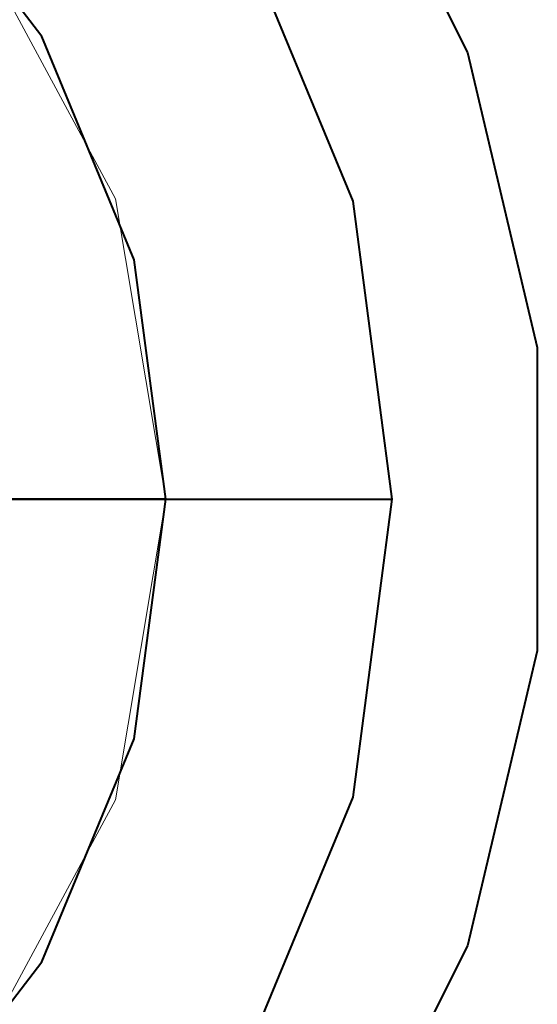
# Model space of a CAD drawing. Header units: millimetres. Extents: x 0 to 1189, y 0 to 841.
# Tile 17 of 53: x 570.18 to 572.3, y 271.04 to 275.06. Entities that reach past the tile are written whole.
import ezdxf

# ---------------------------------------------------------------- set-up
doc = ezdxf.new("R2010")
doc.units = ezdxf.units.MM
doc.layers.add('CONTEXT', color=7, linetype='Continuous', lineweight=18, true_color=0xa5a5a5)
doc.layers.add('REFRIG', color=7, linetype='Continuous', lineweight=40, true_color=0xc83c28)

msp = doc.modelspace()

# ---------------------------------------------------------------- linework, layer by layer
at = {"layer": 'CONTEXT'}
msp.add_lwpolyline([(570.78, 273.1), (570.5752, 274.3274), (569.983, 275.4217), (569.0675, 276.2645), (567.9279, 276.7643), (566.6879, 276.8671), (565.4816, 276.5616), (564.4399, 275.881), (563.6756, 274.8991), (563.2716, 273.7222), (563.2716, 272.4778), (563.6756, 271.3009), (564.4399, 270.319), (565.4816, 269.6384), (566.6879, 269.3329), (567.9279, 269.4357), (569.0675, 269.9355), (569.983, 270.7783), (570.5752, 271.8726), (570.78, 273.1)], dxfattribs=at)
at = {"layer": 'REFRIG'}
for points in [[(561.8098, 274.3301), (562.2334, 275.4939), (562.9139, 276.5286), (563.8148, 277.3785), (564.8873, 277.9978), (566.0738, 278.353), (567.3101, 278.425), (568.5298, 278.2099), (569.667, 277.7194), (570.6604, 276.9798), (571.4565, 276.0311), (572.0123, 274.9243), (572.2979, 273.7192), (572.2979, 272.4808), (572.0123, 271.2757), (571.4565, 270.1689)], [(562.296, 273.1), (562.4563, 274.3175), (562.9262, 275.452), (563.6738, 276.4262), (564.648, 277.1738), (565.7825, 277.6437), (567, 277.804), (568.2175, 277.6437), (569.352, 277.1738), (570.3262, 276.4262), (571.0738, 275.452), (571.5437, 274.3175), (571.704, 273.1), (571.5437, 271.8825), (571.0738, 270.748)], [(570.78, 273.1), (570.6512, 274.0783), (570.2736, 274.99), (569.6729, 275.7729), (568.89, 276.3736), (567.9783, 276.7512), (567, 276.88)], [(570.78, 273.1), (570.6512, 274.0783), (570.2736, 274.99), (569.6729, 275.7729), (568.89, 276.3736), (567.9783, 276.7512), (567, 276.88)], [(570.78, 273.1), (569.5588, 273.1), (568.3375, 273.1), (567.1163, 273.1), (565.8951, 273.1), (564.6738, 273.1), (563.4526, 273.1), (562.2314, 273.1), (561.0102, 273.1), (559.7889, 273.1), (558.5677, 273.1), (557.3465, 273.1), (556.1252, 273.1), (554.904, 273.1)], [(562.296, 273.1), (563.64, 273.1), (564.984, 273.1), (566.328, 273.1), (567.672, 273.1), (569.016, 273.1), (570.36, 273.1), (571.704, 273.1)], [(567, 269.32), (567.9783, 269.4488), (568.89, 269.8264), (569.6729, 270.4271), (570.2736, 271.21), (570.6512, 272.1217), (570.78, 273.1)], [(567, 269.32), (567.9783, 269.4488), (568.89, 269.8264), (569.6729, 270.4271), (570.2736, 271.21), (570.6512, 272.1217), (570.78, 273.1)]]:
    msp.add_lwpolyline(points, dxfattribs=at)

doc.saveas('drawing.dxf')
